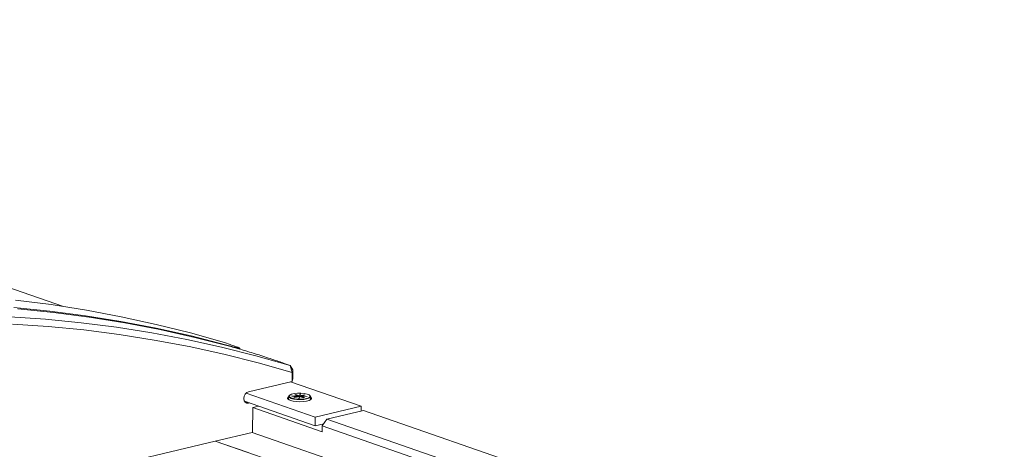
# Model space of a CAD drawing. Header units: millimetres. Extents: x 0 to 420, y 0 to 297.
# Tile 129 of 131: x 377 to 390.15, y 151.96 to 157.69. Entities that reach past the tile are written whole.
import ezdxf

# ---------------------------------------------------------------- set-up
doc = ezdxf.new("R2010")
doc.units = ezdxf.units.MM

msp = doc.modelspace()

# ---------------------------------------------------------------- linework, layer by layer
at = {"color": 7, "linetype": 'Continuous', "lineweight": 18}
for p, q in [((377.584, 153.865), (366.547, 157.692)), ((379.81, 153.356), (379.733, 153.383)), ((379.943, 153.294), (379.932, 153.309)), ((380.608, 153.079), (380.531, 153.106)), ((380.608, 153.079), (380.635, 152.985)), ((380.608, 153.079), (380.645, 153.018)), ((380.635, 152.985), (380.645, 153.018)), ((380.635, 152.865), (380.635, 152.985)), ((380.645, 153.018), (380.645, 152.898)), ((380.635, 152.865), (380.053, 152.727)), ((381.556, 152.534), (380.615, 152.86)), ((380.645, 152.898), (380.635, 152.865)), ((380.022, 152.709), (380.944, 152.389)), ((380.685, 152.69), (380.67, 152.686)), ((380.67, 152.686), (380.719, 152.669)), ((380.735, 152.672), (380.685, 152.69)), ((380.685, 152.681), (380.685, 152.69)), ((380.742, 152.697), (380.735, 152.672)), ((380.739, 152.672), (380.746, 152.697)), ((380.798, 152.686), (380.739, 152.672)), ((380.746, 152.697), (380.742, 152.697)), ((380.742, 152.683), (380.742, 152.697)), ((380.811, 152.682), (380.798, 152.686)), ((380.798, 152.679), (380.798, 152.686)), ((379.999, 152.601), (380.944, 152.274)), ((380.053, 152.574), (380.068, 152.578)), ((380.589, 152.665), (380.589, 152.63)), ((380.6, 152.681), (380.596, 152.677)), ((380.634, 152.671), (380.633, 152.67)), ((380.633, 152.67), (380.719, 152.668)), ((380.719, 152.669), (380.634, 152.671)), ((380.634, 152.67), (380.634, 152.671)), ((380.719, 152.668), (380.66, 152.654)), ((380.66, 152.654), (380.673, 152.649)), ((380.673, 152.649), (380.732, 152.663)), ((380.719, 152.669), (380.719, 152.66)), ((380.719, 152.66), (380.719, 152.668)), ((380.732, 152.663), (380.725, 152.639)), ((380.725, 152.639), (380.728, 152.639)), ((380.728, 152.639), (380.736, 152.663)), ((380.732, 152.663), (380.732, 152.65)), ((380.735, 152.659), (380.735, 152.672)), ((380.736, 152.663), (380.786, 152.646)), ((380.739, 152.667), (380.737, 152.663)), ((380.739, 152.672), (380.739, 152.662)), ((380.751, 152.668), (380.811, 152.682)), ((380.837, 152.665), (380.751, 152.668)), ((380.751, 152.667), (380.751, 152.668)), ((380.801, 152.65), (380.751, 152.667)), ((380.751, 152.667), (380.837, 152.664)), ((380.751, 152.667), (380.751, 152.658)), ((380.786, 152.646), (380.801, 152.65)), ((380.837, 152.664), (380.837, 152.665)), ((380.875, 152.676), (380.871, 152.679)), ((380.881, 152.629), (380.881, 152.663)), ((380.109, 152.515), (380.107, 152.182)), ((380.192, 152.535), (380.109, 152.515)), ((381.036, 152.193), (380.109, 152.515)), ((380.944, 152.389), (381.556, 152.534)), ((381.588, 152.477), (381.098, 152.361)), ((381.556, 152.534), (381.556, 152.47)), ((392.625, 148.651), (381.588, 152.477)), ((380.944, 152.389), (380.944, 152.274)), ((380.944, 152.274), (381.057, 152.301)), ((381.036, 152.27), (381.098, 152.361)), ((381.098, 152.361), (391.391, 148.793)), ((380.1, 152.184), (379.61, 152.068)), ((389.751, 148.838), (380.1, 152.184)), ((381.036, 152.27), (381.036, 152.193)), ((390.992, 148.819), (381.036, 152.27)), ((379.61, 152.068), (364.032, 148.37)), ((389.015, 148.808), (379.61, 152.068)), ((380.048, 151.916), (379.61, 152.068))]:
    msp.add_line(p, q, dxfattribs=at)
at = {"color": 8, "linetype": 'Continuous', "lineweight": 18}
msp.add_line((380.006, 152.59), (380.053, 152.574), dxfattribs=at)
at = {"color": 7, "linetype": 'Continuous', "lineweight": 18, "flags": 128}
for points in [[(379.733, 153.383), (379.277, 153.511), (378.818, 153.626), (378.354, 153.728), (377.887, 153.816), (377.417, 153.89), (376.943, 153.951)], [(376.918, 153.851), (377.398, 153.803), (377.875, 153.741), (378.348, 153.664), (378.818, 153.574), (379.285, 153.471), (379.747, 153.353)], [(379.798, 153.335), (379.336, 153.453), (378.87, 153.557), (378.4, 153.647), (377.926, 153.723), (377.449, 153.785), (376.97, 153.834)], [(376.863, 153.727), (377.342, 153.694), (377.819, 153.647), (378.292, 153.587), (378.763, 153.512), (379.23, 153.424), (379.693, 153.323), (380.153, 153.208), (380.608, 153.079)], [(380.635, 152.985), (380.181, 153.113), (379.723, 153.228), (379.261, 153.329), (378.795, 153.417), (378.326, 153.491), (377.853, 153.552), (377.378, 153.598), (376.9, 153.631)], [(380.053, 152.727), (380.03, 152.716), (380.01, 152.694), (379.997, 152.666), (379.992, 152.636), (379.996, 152.608), (380.009, 152.586), (380.029, 152.574), (380.053, 152.574)], [(380.827, 152.636), (380.857, 152.646), (380.874, 152.659), (380.876, 152.672), (380.863, 152.685), (380.836, 152.696), (380.798, 152.704), (380.753, 152.708), (380.707, 152.708), (380.663, 152.703), (380.627, 152.695), (380.603, 152.683), (380.593, 152.67), (380.599, 152.657), (380.619, 152.645), (380.652, 152.635), (380.694, 152.629), (380.741, 152.627), (380.786, 152.629), (380.827, 152.636)], [(380.613, 152.611), (380.588, 152.623), (380.576, 152.636), (380.578, 152.65), (380.589, 152.66)], [(380.589, 152.63), (380.589, 152.627), (380.594, 152.619)], [(380.829, 152.631), (380.79, 152.625), (380.746, 152.622), (380.7, 152.623), (380.658, 152.629), (380.624, 152.637), (380.6, 152.649), (380.59, 152.662), (380.594, 152.675), (380.596, 152.677)], [(380.881, 152.658), (380.89, 152.651), (380.895, 152.637), (380.886, 152.624), (380.863, 152.612), (380.829, 152.602), (380.786, 152.596), (380.739, 152.594), (380.692, 152.596), (380.648, 152.602), (380.613, 152.611)], [(380.875, 152.676), (380.881, 152.666), (380.877, 152.653), (380.859, 152.641), (380.829, 152.631)], [(380.876, 152.617), (380.877, 152.619), (380.881, 152.629)]]:
    msp.add_lwpolyline(points, dxfattribs=at)
at = {"color": 7, "linetype": 'Continuous', "lineweight": 18}
for points, knots in [([(379.747, 153.353), (379.771, 153.347), (379.819, 153.334), (379.873, 153.32), (379.912, 153.311), (379.932, 153.307), (379.934, 153.31), (379.913, 153.319), (379.874, 153.334), (379.831, 153.349), (379.81, 153.356)], [0, 0, 0, 0, 0.125591, 0.250286, 0.375936, 0.500245, 0.625878, 0.749877, 0.875387, 1, 1, 1, 1]), ([(380.531, 153.106), (380.507, 153.114), (380.458, 153.131), (380.368, 153.161), (380.27, 153.193), (380.168, 153.226), (380.067, 153.257), (379.969, 153.287), (379.877, 153.313), (379.825, 153.328), (379.798, 153.335)], [0, 0, 0, 0, 0.124104, 0.249638, 0.373398, 0.499328, 0.623768, 0.749297, 0.874544, 1, 1, 1, 1])]:
    msp.add_open_spline(points, degree=3, knots=knots, dxfattribs=at)

doc.saveas('drawing.dxf')
